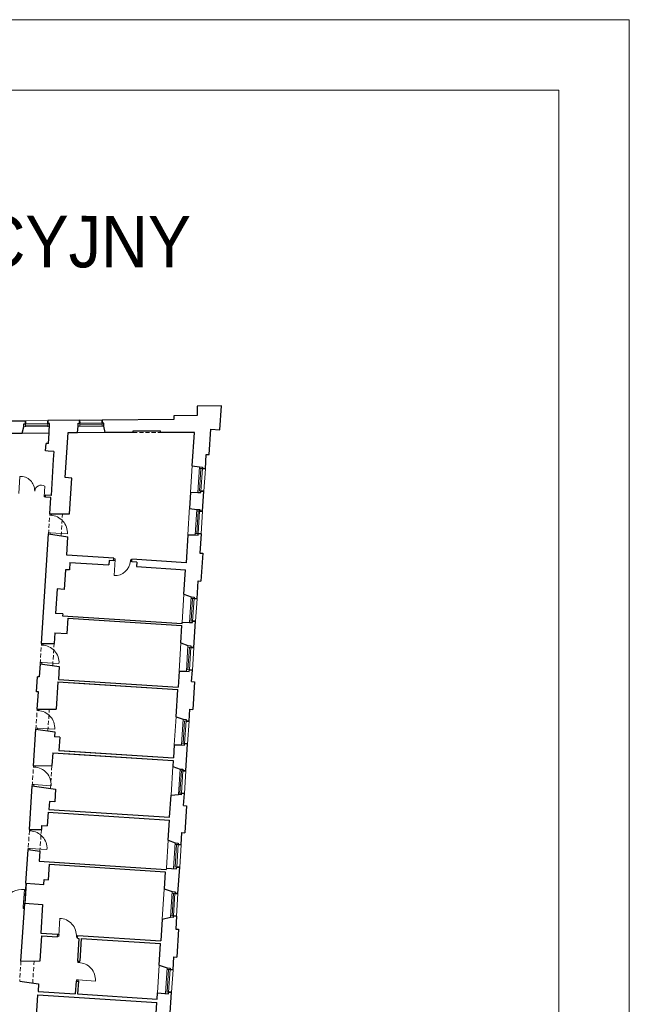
# Model space of a CAD drawing. Header units: centimetres. Extents: x 690840 to 714026, y 27673 to 40762.
# Tile 28 of 162: x 695501 to 695653, y 39017 to 39262. Entities that reach past the tile are written whole.
import ezdxf

# ---------------------------------------------------------------- set-up
doc = ezdxf.new("R2010")
doc.units = ezdxf.units.CM
doc.linetypes.add('DASHED', pattern=[19.05, 12.7, -6.35])
for name, color, linetype, lineweight in [('Drzwi i okna', 51, 'Continuous', 9), ('Opis', 102, 'Continuous', 9), ('Przekrojowa', 253, 'Continuous', 25), ('Ramka', 255, 'Continuous', 9), ('Widokowa', 140, 'Continuous', 9)]:
    doc.layers.add(name, color=color, linetype=linetype, lineweight=lineweight)
doc.layers.add('Obrys powierzchni', color=50, linetype='Continuous', lineweight=9, plot=False)
doc.styles.add('ARIELCE', font='arial.ttf', dxfattribs={"width": 0.9})

# ---------------------------------------------------------------- blocks, each defined once
blk = doc.blocks.new('zw$2918')
at = {"layer": 'Drzwi i okna', "color": 0}
for p, q in [((3569.7, -430.1), (3574.6, -344.7)), ((3695.7, -447.3), (3698.8, -392.9)), ((3696.2, -438.3), (3695.7, -447.3)), ((3696.2, -438.3), (3702.8, -438.7)), ((3695.7, -447.3), (3702.3, -447.7)), ((3723.9, -538.3), (3724.4, -531.7)), ((3732.9, -538.9), (3723.9, -538.3)), ((3731.9, -538.8), (3732.4, -531.6)), ((3731.9, -538.8), (3731.9, -538.8)), ((3718.3, -625), (3717.9, -631.5)), ((3727.3, -625.6), (3718.3, -625)), ((3725.9, -632.7), (3726.3, -625.6)), ((3726.3, -625.6), (3811.7, -631)), ((4042.2, -762.9), (4048.6, -763.3)), ((4049.1, -755.3), (4042.6, -754.9)), ((4048.9, -758.8), (4044, -838.7)), ((4048.6, -764.3), (4049.1, -755.3)), ((4125.3, -769), (4125.9, -760)), ((4125.4, -768), (4132, -768.4)), ((4125.9, -760), (4132.5, -760.4)), ((3682.3, -1184), (3682.7, -1177.4)), ((3691.2, -1184.6), (3682.3, -1184)), ((3690.2, -1184.5), (3690.7, -1177.3)), ((3690.2, -1184.5), (3690.2, -1184.5)), ((3676.7, -1270.7), (3676.3, -1277.2)), ((3685.7, -1271.3), (3676.7, -1270.7)), ((3684.2, -1278.3), (3684.7, -1271.2)), ((3684.7, -1271.2), (3770, -1276.7)), ((3661.2, -1510.3), (3661.7, -1503.7)), ((3670.2, -1510.9), (3661.2, -1510.3)), ((3669.2, -1510.8), (3669.6, -1504.2)), ((3669.2, -1510.8), (3669.2, -1510.8)), ((3669.6, -1504.2), (3669.6, -1504.2)), ((3655.6, -1597), (3655.2, -1603.5)), ((3664.6, -1597.6), (3655.6, -1597)), ((3663.2, -1604), (3663.6, -1597.5)), ((3663.6, -1597.5), (3748.9, -1603)), ((3642.9, -1791.7), (3643.5, -1785.1)), ((3651.9, -1792.3), (3642.9, -1791.7)), ((3650.9, -1792.2), (3651.4, -1785)), ((3650.9, -1792.2), (3650.9, -1792.2)), ((3651.3, -1785.6), (3651.3, -1785.6)), ((3637.4, -1878.4), (3637, -1884.9)), ((3646.4, -1879), (3637.4, -1878.4)), ((3644.9, -1886), (3645.4, -1879)), ((3645.4, -1879), (3730.7, -1884.4)), ((3622.6, -2109.1), (3623, -2102.5)), ((3630.6, -2109.6), (3631, -2103)), ((3631, -2103), (3631, -2103)), ((3631.6, -2109.6), (3622.6, -2109.1)), ((3630.6, -2109.6), (3630.6, -2109.5)), ((3617, -2195.8), (3616.6, -2202.3)), ((3626, -2196.4), (3617, -2195.8)), ((3624.6, -2202.8), (3625, -2196.3)), ((3625, -2196.3), (3710.3, -2201.8)), ((3591.8, -2486.9), (3598, -2401.6)), ((3591.8, -2485.9), (3591.2, -2494.9)), ((3591.2, -2494.9), (3597.7, -2495.4)), ((3598.2, -2487.4), (3591.8, -2486.9)), ((3769.9, -2629.7), (3773.5, -2544.3)), ((3769.7, -2634.2), (3763.1, -2633.9)), ((3770.1, -2626.3), (3763.5, -2625.9)), ((3770.2, -2625.3), (3769.7, -2634.2)), ((3857, -2629.9), (3856.5, -2638.9)), ((3856.5, -2638.9), (3863, -2639.3)), ((3863.4, -2631.3), (3856.9, -2630.9)), ((3863.3, -2763.9), (3863.8, -2757.2)), ((3872.3, -2764.5), (3863.3, -2763.9)), ((3871.3, -2764.4), (3871.7, -2757.7)), ((3857.8, -2850.7), (3857.4, -2857.1)), ((3866.8, -2851.2), (3857.8, -2850.7)), ((3865.3, -2857.6), (3865.7, -2851.2)), ((3865.7, -2851.2), (3951.1, -2856.6))]:
    blk.add_line(p, q, dxfattribs=at)
at = {"layer": 'Drzwi i okna', "color": 0, "ltscale": 1.6}
for centre, radius, start, end in [((3576.9, -416.8), 72.1, 359.2141, 91.852), ((3682.4, -422.3), 33.7, 60.7354, 172.2871), ((3725.1, -625.3), 86.7, 356.2036, 87.8142), ((3683.4, -1271), 86.7, 356.2036, 87.8142), ((3662.4, -1597.3), 86.7, 356.2036, 87.8142), ((3644.1, -1878.7), 86.7, 356.2036, 87.8142), ((3623.8, -2196), 86.7, 356.2036, 87.8142), ((3584.7, -2496.1), 95.4, 81.999, 151.8038), ((3770.1, -2631), 86.7, 356.1135, 87.7241), ((3864.5, -2850.9), 86.7, 356.2036, 87.8142)]:
    blk.add_arc(centre, radius, start, end, dxfattribs=at)
at = {"layer": 'Drzwi i okna', "color": 0}
for centre, radius, start, end in [((4047.9, -761), 77.8, 267.1102, 356.4843), ((4126.8, -764.7), 78.2, 174.843, 178.1416), ((3513.6, -2484.6), 78.2, 354.1927, 357.4913), ((3778.7, -2630.1), 78.2, 355.2588, 358.5574)]:
    blk.add_arc(centre, radius, start, end, dxfattribs=at)
at = {"layer": 'Przekrojowa', "color": 0, "ltscale": 1.6}
for p, q in [((4577.8, 6.7), (4456.8, 3.7)), ((4456.8, 3.7), (4456.8, -41.3)), ((4570.1, -113.3), (4577.8, 6.7)), ((4456.8, -41.3), (4340.8, -44.1)), ((4340.8, -44.1), (4340.8, -62.1)), ((3057.8, -68.3), (3602.8, -67.7)), ((3587.4, -129.3), (3595.3, -97.5)), ((3872.8, -65.6), (3714.8, -66.8)), ((3861.6, -127.2), (3865.2, -95.4)), ((4340.8, -62.1), (3984.8, -64.7)), ((3999.3, -127.1), (3993.3, -94.3)), ((3116.9, -130), (3587.4, -129.3)), ((3718.4, -181.8), (3721.8, -129.5)), ((3801.1, -351.3), (3815.6, -127.2)), ((3815.6, -127.2), (3861.6, -127.2)), ((4139.3, -127), (3999.3, -127.1)), ((4139.3, -118.9), (4274.3, -118.8)), ((4139.3, -127), (4139.3, -118.9)), ((4274.3, -126.9), (4274.3, -118.8)), ((4443.9, -126.8), (4274.3, -126.9)), ((4433.2, -292.7), (4443.9, -126.8)), ((4517.1, -236.2), (4525.2, -110.4)), ((4525.2, -110.4), (4570.1, -113.3)), ((3703, -217.9), (3705.4, -181)), ((3718.4, -181.8), (3705.4, -181)), ((3716, -218.7), (3703, -217.9)), ((3744.4, -220.6), (3716, -218.7)), ((3744.4, -220.6), (3741.8, -260.9)), ((4498.5, -307.1), (4503.1, -235.3)), ((4503.1, -235.3), (4517.1, -236.2)), ((3741.8, -260.9), (3730.3, -440.5)), ((4433.2, -292.7), (4469.3, -297.5)), ((3833.1, -353.4), (3801.1, -351.3)), ((3821.6, -530.6), (3833.1, -353.4)), ((3702.3, -447.7), (3702.8, -438.7)), ((3730.3, -440.5), (3702.8, -438.7)), ((4424.8, -424.2), (4419.6, -504.3)), ((4424.8, -424), (4461.1, -424.7)), ((4484.8, -518.7), (4491.3, -418.9)), ((3729.7, -449.5), (3702.3, -447.7)), ((3724.4, -531.7), (3729.7, -449.5)), ((3724.4, -531.7), (3821.6, -530.6)), ((4419.6, -504.3), (4455.6, -509)), ((3682.7, -1177.4), (3717.9, -631.5)), ((3717.9, -631.5), (3814.2, -645.2)), ((4411.1, -635.7), (4402.1, -774.6)), ((4411.1, -635.5), (4447.4, -636.3)), ((4477.6, -630.5), (4471.4, -726.3)), ((3808.4, -736.6), (3814.2, -645.2)), ((4471.4, -726.3), (4485.4, -727.2)), ((4485.4, -727.2), (4476.4, -866.3)), ((4042.9, -751.6), (3808.4, -736.6)), ((3824.1, -772.7), (3821.6, -810.6)), ((3824.1, -772.7), (4017.7, -785.1)), ((4019.1, -763.1), (4017.7, -785.1)), ((4042, -764.6), (4019.1, -763.1)), ((4042, -764.6), (4042.9, -751.6)), ((4131.9, -770.3), (4132.7, -757.4)), ((4156.8, -771.9), (4131.9, -770.3)), ((4156.8, -771.9), (4131.9, -770.3)), ((4402.1, -774.6), (4132.7, -757.4)), ((4156.8, -771.9), (4155.4, -793.9)), ((3802.7, -809.4), (3796.4, -907.2)), ((3821.6, -810.6), (3802.7, -809.4)), ((4155.4, -793.9), (4399.9, -809.5)), ((4392, -931.6), (4399.9, -809.5)), ((4456.7, -954.2), (4462.5, -865.4)), ((4462.5, -865.4), (4476.4, -866.3)), ((3760.4, -904.9), (3752.6, -1026.6)), ((3796.4, -907.2), (3760.4, -904.9)), ((4392, -931.6), (4427.5, -944.6)), ((3788.5, -1028.9), (3752.6, -1026.6)), ((3788.5, -1028.9), (3787.9, -1038.9)), ((3787.9, -1038.9), (4382.6, -1077)), ((3811.2, -1127.4), (3816.2, -1050.6)), ((3816.2, -1050.6), (4382, -1087.1)), ((3816.2, -1050.6), (4382, -1087.1)), ((3841.1, -1052.2), (4382, -1087.1)), ((3841.1, -1052.2), (4382, -1087.1)), ((4382.6, -1077), (4383, -1071.3)), ((4383, -1071.1), (4419.3, -1071.8)), ((4441.1, -1196.7), (4449.5, -1066)), ((3749.3, -1123.4), (3745.9, -1176.6)), ((3749.3, -1123.4), (3811.2, -1127.4)), ((4376.4, -1174.1), (4382, -1087.1)), ((4376.4, -1174.1), (4411.9, -1187.1)), ((3682.7, -1177.4), (3745.9, -1176.6)), ((3676.3, -1277.2), (3672, -1343)), ((3676.3, -1277.2), (3771.6, -1290.7)), ((3771.6, -1290.7), (3767.4, -1356)), ((4367.4, -1313.8), (4362.2, -1394.4)), ((4367.4, -1313.6), (4403.7, -1314.3)), ((4430.1, -1366.4), (4433.9, -1308.5)), ((3658.2, -1417.3), (3663, -1342.5)), ((3672, -1343), (3663, -1342.5)), ((3764.6, -1367.5), (3755.9, -1502.6)), ((3764.6, -1367.5), (4361.4, -1406)), ((3767.4, -1356), (4362.2, -1394.4)), ((3820.5, -1371.1), (4361.4, -1406)), ((4430.1, -1366.4), (4444.1, -1367.3)), ((4444.1, -1367.3), (4435.3, -1504.5)), ((3667.2, -1417.9), (3658.2, -1417.3)), ((3661.7, -1503.7), (3667.2, -1417.9)), ((4352.7, -1540.8), (4361.4, -1406)), ((3661.7, -1503.7), (3755.9, -1502.6)), ((4417.4, -1563.4), (4421.3, -1503.6)), ((4421.3, -1503.6), (4435.3, -1504.5)), ((4352.7, -1540.8), (4388.2, -1553.8)), ((3643.5, -1785.1), (3655.2, -1603.5)), ((3655.2, -1603.5), (3748.6, -1616.7)), ((3748.6, -1616.7), (3747, -1640.5)), ((3774, -1642.2), (3747, -1640.5)), ((3774, -1642.2), (3769.7, -1708.5)), ((3769.7, -1708.5), (4339.5, -1745.3)), ((3769.7, -1708.5), (4339.5, -1745.3)), ((3798.6, -1710.4), (4339.5, -1745.3)), ((3798.6, -1710.4), (4339.5, -1745.3)), ((4343.7, -1680.4), (4339.5, -1745.3)), ((4343.7, -1680.3), (4380, -1681)), ((4401.5, -1809.9), (4410.2, -1675.2)), ((3738.9, -1720.1), (3734.8, -1784)), ((3738.9, -1720.1), (4338.6, -1758.9)), ((3797.8, -1723.9), (4338.6, -1758.9)), ((4338.6, -1758.9), (4336.8, -1788.2)), ((3643.4, -1785.1), (3734.8, -1784)), ((4336.8, -1788.2), (4372.3, -1801.2)), ((3623, -2102.5), (3637, -1884.9)), ((3637, -1884.9), (3753.3, -1901.4)), ((3753.3, -1901.4), (3749.2, -1964.3)), ((4320.4, -2041.7), (4327.5, -1931.1)), ((4327.5, -1931.1), (4364.1, -1928.5)), ((4378.8, -1929.5), (4364.1, -1928.5)), ((4390.3, -1983.6), (4394.2, -1922.7)), ((3722.3, -1962.5), (3719.6, -2002.9)), ((3719.6, -2002.9), (4320.4, -2041.7)), ((3749.2, -1964.3), (3722.3, -1962.5)), ((4390.3, -1983.6), (4404.3, -1984.5)), ((4404.3, -1984.5), (4395.6, -2118.6)), ((3715.8, -2016.3), (3711.4, -2084.1)), ((3715.8, -2016.3), (4319.5, -2055.2)), ((4313, -2155.9), (4319.5, -2055.2)), ((3623, -2102.5), (3682.2, -2101.8)), ((3683.4, -2082.3), (3682.2, -2101.8)), ((3683.4, -2082.3), (3711.4, -2084.1)), ((4313, -2155.9), (4348.5, -2168.9)), ((4377.7, -2178.6), (4381.7, -2117.7)), ((4381.7, -2117.7), (4395.6, -2118.6)), ((3605.8, -2369.9), (3616.6, -2202.3)), ((3616.6, -2202.3), (3675.2, -2210.6)), ((3675.2, -2210.6), (3672, -2260)), ((3672, -2260), (4303.7, -2300.7)), ((3718.1, -2353.1), (3723.1, -2275.3)), ((3723.1, -2275.3), (4298.9, -2312.4)), ((4304.1, -2293.9), (4303.7, -2300.7)), ((4362.1, -2421.1), (4370.5, -2290.4)), ((3694.6, -2375.6), (3696.1, -2351.7)), ((3696.1, -2351.7), (3718.1, -2353.1)), ((4298.9, -2312.4), (4293.5, -2397)), ((3605.8, -2369.9), (3694.6, -2375.6)), ((4293.5, -2397), (4332.9, -2411.4)), ((3580.8, -2757.1), (3599.3, -2469.7)), ((3599.3, -2469.7), (3688.2, -2475.4)), ((3688.2, -2475.4), (3678.9, -2618.1)), ((4283.7, -2548.6), (4324.7, -2538.7)), ((4339.5, -2539.7), (4324.7, -2538.7)), ((4354.9, -2532.9), (4350.7, -2597.7)), ((4283.7, -2548.6), (4276.7, -2656.7)), ((3676.1, -2756), (3684.1, -2632.1)), ((3678.9, -2618.1), (3763.8, -2623.6)), ((3684.1, -2632.1), (3762.9, -2637.2)), ((3762.9, -2637.2), (3763.8, -2623.6)), ((3868.7, -2644), (3861.4, -2757.1)), ((3862.8, -2643.6), (3863.6, -2630.1)), ((3862.8, -2643.6), (3868.7, -2644)), ((3863.6, -2630.1), (4276.7, -2656.7)), ((3880.7, -2644.8), (3873.4, -2757.9)), ((3880.7, -2644.8), (4275.8, -2670.3)), ((4350.7, -2597.7), (4364.7, -2598.6)), ((4364.7, -2598.6), (4355.8, -2736.8)), ((4269, -2776.7), (4275.8, -2670.3)), ((4337.6, -2800.8), (4341.8, -2735.9)), ((4341.8, -2735.9), (4355.8, -2736.8)), ((3580.8, -2757.1), (3676.1, -2756)), ((3861.4, -2757.1), (3873.4, -2757.9)), ((4269, -2776.7), (4308.4, -2791.1)), ((3574.4, -2856.9), (3668.7, -2870.3)), ((3668.7, -2870.3), (3666.3, -2907.9)), ((3854.9, -2857), (3850.9, -2919.8)), ((3854.9, -2857), (3866.9, -2857.7)), ((3866.9, -2857.7), (3862.9, -2920.6)), ((3656.5, -3058.7), (3665.1, -2925.5)), ((3665.1, -2925.5), (4256.9, -2963.7)), ((3666.3, -2907.9), (3850.9, -2919.8)), ((3862.9, -2920.6), (4258, -2946.1)), ((4258, -2946.1), (4260, -2915.8)), ((4322.1, -3041.3), (4330.4, -2912.5)), ((4253.5, -3017.2), (4256.9, -2963.7))]:
    blk.add_line(p, q, dxfattribs=at)
at = {"layer": 'Przekrojowa', "color": 0}
for p, q in [((3595.2, -82.7), (3603, -82.6)), ((3595.3, -97.5), (3595.2, -82.7)), ((3603, -82.6), (3602.8, -67.7)), ((3602.8, -67.7), (3603, -82.6)), ((3714.9, -81.8), (3714.8, -66.8)), ((3714.8, -66.8), (3714.9, -81.8)), ((3722.7, -81.7), (3714.9, -81.8)), ((3721.8, -129.6), (3722.7, -81.7)), ((3865.2, -95.4), (3865.1, -80.6)), ((3865.1, -80.6), (3872.9, -80.6)), ((3872.9, -80.6), (3872.8, -65.6)), ((3872.8, -65.6), (3872.9, -80.6)), ((3984.9, -79.7), (3984.8, -64.7)), ((3984.8, -64.7), (3984.9, -79.7)), ((3992.7, -79.7), (3984.9, -79.7)), ((3992.8, -94.5), (3992.7, -79.7)), ((4469.3, -297.5), (4484.1, -298.4)), ((4484.1, -298.4), (4483.6, -306.2)), ((4483.6, -306.2), (4498.5, -307.1)), ((4498.5, -307.1), (4483.6, -306.2)), ((4461.1, -424.7), (4475.8, -425.7)), ((4475.8, -425.7), (4476.3, -417.9)), ((4476.3, -417.9), (4491.3, -418.9)), ((4491.3, -418.9), (4476.3, -417.9)), ((4455.6, -509), (4470.4, -510)), ((4470.4, -510), (4469.9, -517.7)), ((4469.9, -517.7), (4484.8, -518.7)), ((4484.8, -518.7), (4469.9, -517.7)), ((4447.4, -636.3), (4462.2, -637.3)), ((4462.2, -637.3), (4462.7, -629.5)), ((4462.7, -629.5), (4477.6, -630.5)), ((4477.6, -630.5), (4462.7, -629.5)), ((4427.5, -944.6), (4442.3, -945.5)), ((4442.3, -945.5), (4441.8, -953.3)), ((4441.8, -953.3), (4456.7, -954.2)), ((4456.7, -954.2), (4441.8, -953.3)), ((4419.3, -1071.8), (4434.1, -1072.8)), ((4434.1, -1072.8), (4434.6, -1065)), ((4434.6, -1065), (4449.5, -1066)), ((4449.5, -1066), (4434.6, -1065)), ((4411.9, -1187.1), (4426.7, -1188)), ((4426.7, -1188), (4426.2, -1195.8)), ((4426.2, -1195.8), (4441.1, -1196.7)), ((4441.1, -1196.7), (4426.2, -1195.8)), ((4403.7, -1314.3), (4418.4, -1315.3)), ((4418.4, -1315.3), (4418.9, -1307.5)), ((4418.9, -1307.5), (4433.9, -1308.5)), ((4433.9, -1308.5), (4418.9, -1307.5)), ((4388.2, -1553.8), (4403, -1554.7)), ((4403, -1554.7), (4402.5, -1562.5)), ((4402.5, -1562.5), (4417.4, -1563.4)), ((4417.4, -1563.4), (4402.5, -1562.5)), ((4380, -1681), (4394.8, -1682)), ((4394.8, -1682), (4395.3, -1674.2)), ((4395.3, -1674.2), (4410.2, -1675.2)), ((4410.2, -1675.2), (4395.3, -1674.2)), ((4372.3, -1801.2), (4387, -1802.2)), ((4387, -1802.2), (4386.5, -1810)), ((4386.5, -1810), (4401.5, -1810.9)), ((4401.5, -1810.9), (4386.5, -1810)), ((4378.8, -1929.5), (4379.3, -1921.7)), ((4379.3, -1921.7), (4394.2, -1922.7)), ((4394.2, -1922.7), (4379.3, -1921.7)), ((4348.5, -2168.9), (4363.3, -2169.9)), ((4363.3, -2169.9), (4362.8, -2177.6)), ((4362.8, -2177.6), (4377.7, -2178.6)), ((4377.7, -2178.6), (4362.8, -2177.6)), ((4304.1, -2293.9), (4355.1, -2297.2)), ((4355.1, -2297.2), (4355.6, -2289.4)), ((4355.6, -2289.4), (4370.5, -2290.4)), ((4370.5, -2290.4), (4355.6, -2289.4)), ((4332.9, -2411.4), (4347.7, -2412.4)), ((4347.7, -2412.4), (4347.2, -2420.1)), ((4347.2, -2420.1), (4362.1, -2421.1)), ((4362.1, -2421.1), (4347.2, -2420.1)), ((4339.5, -2539.7), (4340, -2531.9)), ((4340, -2531.9), (4354.9, -2532.9)), ((4354.9, -2532.9), (4340, -2531.9)), ((4308.4, -2791.1), (4323.2, -2792)), ((4323.2, -2792), (4322.7, -2799.8)), ((4322.7, -2799.8), (4337.6, -2800.8)), ((4337.6, -2800.8), (4322.7, -2799.8)), ((4260, -2915.8), (4315, -2919.3)), ((4315, -2919.3), (4315.5, -2911.6)), ((4315.5, -2911.6), (4330.4, -2912.5)), ((4330.4, -2912.5), (4315.5, -2911.6))]:
    blk.add_line(p, q, dxfattribs=at)
at = {"layer": 'Widokowa', "color": 0}
for p, q in [((3722.4, -96.5), (3595.3, -97.5)), ((3715.2, -81.8), (3603, -82.6)), ((3603, -82.6), (3603.1, -97.4)), ((3715, -89.2), (3603, -90)), ((3714.9, -81.8), (3715.1, -96.6)), ((3992.8, -94.5), (3865.2, -95.4)), ((3985.1, -79.7), (3872.9, -80.6)), ((3872.9, -80.6), (3873, -95.4)), ((3985, -87.1), (3873, -88)), ((3984.9, -79.7), (3985, -94.5)), ((4469.3, -297.5), (4461.1, -424.7)), ((4483.6, -306.2), (4468.8, -305.2)), ((4476.2, -305.7), (4469, -417.5)), ((4483.6, -305.9), (4476.3, -417.9)), ((4476.3, -417.9), (4461.6, -417)), ((4455.6, -509), (4447.4, -636.3)), ((4469.9, -517.7), (4455.1, -516.8)), ((4462.5, -517.3), (4455.3, -629)), ((4469.9, -517.5), (4462.7, -629.5)), ((4462.7, -629.5), (4447.9, -628.5)), ((4427.5, -944.6), (4419.3, -1071.8)), ((4441.8, -953.3), (4427, -952.3)), ((4434.4, -952.8), (4427.2, -1064.6)), ((4441.8, -953.1), (4434.6, -1065)), ((4434.6, -1065), (4419.8, -1064.1)), ((4411.9, -1187.1), (4403.7, -1314.3)), ((4426.2, -1195.8), (4411.4, -1194.8)), ((4418.8, -1195.3), (4411.6, -1307.1)), ((4426.2, -1195.5), (4418.9, -1307.5)), ((4418.9, -1307.5), (4404.2, -1306.6)), ((4388.2, -1553.8), (4380, -1681)), ((4402.5, -1562.5), (4387.7, -1561.5)), ((4395.1, -1562), (4387.9, -1673.8)), ((4402.5, -1562.2), (4395.3, -1674.2)), ((4395.3, -1674.2), (4380.5, -1673.3)), ((4372.3, -1801.2), (4364.1, -1928.5)), ((4386.5, -1810), (4371.8, -1809)), ((4379.1, -1809.5), (4371.9, -1921.2)), ((4386.6, -1809.7), (4379.3, -1921.7)), ((4379.3, -1921.7), (4364.6, -1920.8)), ((4348.5, -2168.9), (4340.3, -2296.2)), ((4362.8, -2177.6), (4348, -2176.7)), ((4355.4, -2177.2), (4348.2, -2288.9)), ((4362.8, -2177.4), (4355.6, -2289.4)), ((4355.6, -2289.4), (4340.8, -2288.5)), ((4332.9, -2411.4), (4324.7, -2538.7)), ((4347.2, -2420.1), (4332.4, -2419.2)), ((4339.8, -2419.7), (4332.6, -2531.4)), ((4347.2, -2419.9), (4340, -2531.9)), ((4340, -2531.9), (4325.2, -2530.9)), ((4308.4, -2791.1), (4300.2, -2918.4)), ((4322.7, -2799.8), (4307.9, -2798.8)), ((4315.3, -2799.3), (4308.1, -2911.1)), ((4322.7, -2799.6), (4315.5, -2911.6)), ((4315.5, -2911.6), (4300.7, -2910.6))]:
    blk.add_line(p, q, dxfattribs=at)
at = {"layer": 'Widokowa', "color": 0, "ltscale": 1.6}
for p, q in [((3602.8, -67.7), (3714.8, -66.8)), ((3872.8, -65.6), (3984.8, -64.7)), ((3587.4, -129.3), (3721.9, -129.2)), ((3861.6, -127.2), (3999.3, -127.1)), ((3861.6, -127.2), (3999.3, -127.1)), ((4424.8, -424.2), (4433.2, -292.7)), ((4491.3, -418.9), (4498.5, -307.1)), ((4411.1, -635.7), (4420.1, -496)), ((4477.6, -630.5), (4484.8, -518.7)), ((4383, -1071.3), (4392, -931.6)), ((4449.5, -1066), (4456.7, -954.2)), ((4367.4, -1313.8), (4376.4, -1174.1)), ((4433.9, -1308.5), (4441.1, -1196.7)), ((4343.7, -1680.4), (4352.7, -1540.8)), ((4410.2, -1675.2), (4417.4, -1563.4)), ((4327.5, -1931.1), (4336.8, -1788.2)), ((4394.2, -1922.7), (4401.5, -1810.9)), ((4304.1, -2293.9), (4313, -2155.9)), ((4370.5, -2290.4), (4377.7, -2178.6)), ((3605.8, -2369.9), (3599.3, -2469.7)), ((3607.8, -2370), (3601.3, -2469.8)), ((4283.7, -2548.6), (4293.3, -2399.3)), ((4354.9, -2532.9), (4362.1, -2421.1)), ((4260, -2915.8), (4269, -2776.7)), ((4330.4, -2912.5), (4337.6, -2800.8))]:
    blk.add_line(p, q, dxfattribs=at)
at = {"layer": 'Widokowa', "color": 0, "linetype": 'DASHED', "ltscale": 1.6}
for p, q in [((4139.3, -127), (4274.3, -126.9)), ((3717.9, -631.5), (3724.4, -531.7)), ((3780.5, -640.4), (3787.6, -531)), ((3676.3, -1277.2), (3682.7, -1177.4)), ((3738.8, -1286.1), (3745.9, -1176.6)), ((3655.2, -1603.5), (3661.7, -1503.7)), ((3714.8, -1612), (3721.8, -1503)), ((3637, -1884.9), (3643.5, -1785.1)), ((3727.4, -1897.7), (3734.8, -1784)), ((3682.2, -2101.8), (3675.2, -2210.6)), ((3622.6, -2109.1), (3616.6, -2202.3)), ((3580.8, -2757.1), (3574.4, -2856.9)), ((3646.1, -2756.3), (3639, -2866.1))]:
    blk.add_line(p, q, dxfattribs=at)

msp = doc.modelspace()

# ---------------------------------------------------------------- linework, layer by layer
at = {"layer": 'Obrys powierzchni', "ltscale": 1.6}
for points in [[(693552.62, 39262.32), (695652.62, 39262.32), (695652.62, 37777.32), (693552.62, 37777.32)], [(693570.12, 39244.82), (695635.12, 39244.82), (695635.12, 37794.82), (693570.12, 37794.82)]]:
    msp.add_lwpolyline(points, close=True, dxfattribs=at)

# ---------------------------------------------------------------- block references
at = {"layer": 'Ramka', "color": 251, "xscale": 0.05, "yscale": 0.05, "zscale": 0.05}
msp.add_blockref('zw$2918', (695322.23, 39165.93), dxfattribs=at)

# ---------------------------------------------------------------- texts
at = {"layer": 'Opis', "insert": (695330.24, 39213.58), "char_height": 14, "width": 724.063, "attachment_point": 1, "rotation": 359.981, "style": 'ARIELCE'}
msp.add_mtext('\\pxsm1,ql;{\\fArial|b0|i0|c238|p34;\\H0.916668x;SCHEMAT LOKALIZACYJNY}', dxfattribs=at)

doc.saveas('drawing.dxf')
